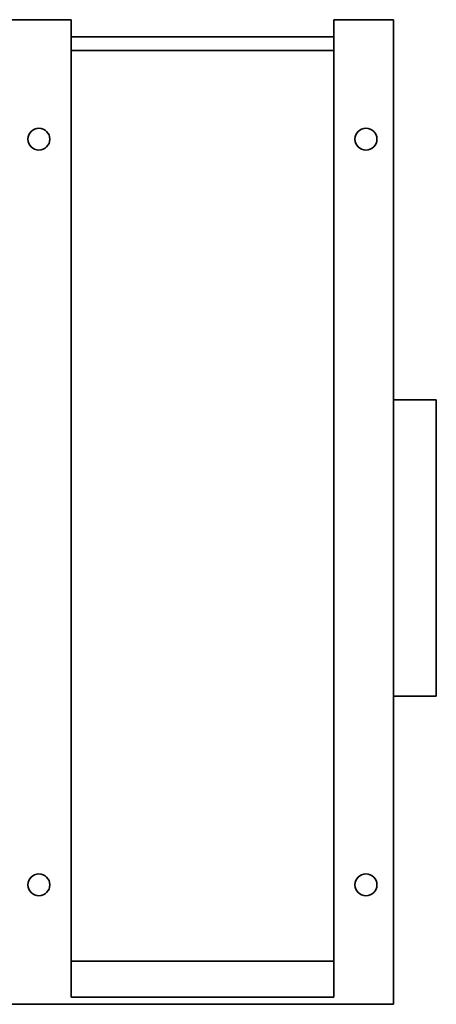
# Model space of a CAD drawing. Header units: millimetres. Extents: x 196 to 644, y 91 to 503.
# Tile 6 of 6: x 469 to 644, y 91 to 503. Entities that reach past the tile are written whole.
import ezdxf

# ---------------------------------------------------------------- set-up
doc = ezdxf.new("R2010")
doc.units = ezdxf.units.MM
doc.header["$LTSCALE"] = 2
doc.layers.add('Krawędzie widoczne(ISO)', color=7, linetype='Continuous', lineweight=35, true_color=0x262659)

msp = doc.modelspace()

# ---------------------------------------------------------------- linework, layer by layer
at = {"layer": 'Krawędzie widoczne(ISO)'}
for p, q in [((465.65, 503), (490.65, 503)), ((490.65, 94), (490.65, 503)), ((600.65, 503), (600.65, 94)), ((600.65, 503), (625.65, 503)), ((625.65, 503), (625.65, 91)), ((490.65, 495.81), (600.65, 495.81)), ((490.65, 490.14), (600.65, 490.14)), ((625.65, 344), (643.65, 344)), ((643.65, 344), (643.65, 220)), ((625.65, 220), (643.65, 220)), ((490.65, 109), (600.65, 109)), ((625.65, 91), (465.65, 91)), ((490.65, 94), (600.65, 94))]:
    msp.add_line(p, q, dxfattribs=at)
for centre in [(477.15, 453), (614.15, 453), (477.15, 141), (614.15, 141)]:
    msp.add_circle(centre, 4.6, dxfattribs=at)

doc.saveas('drawing.dxf')
